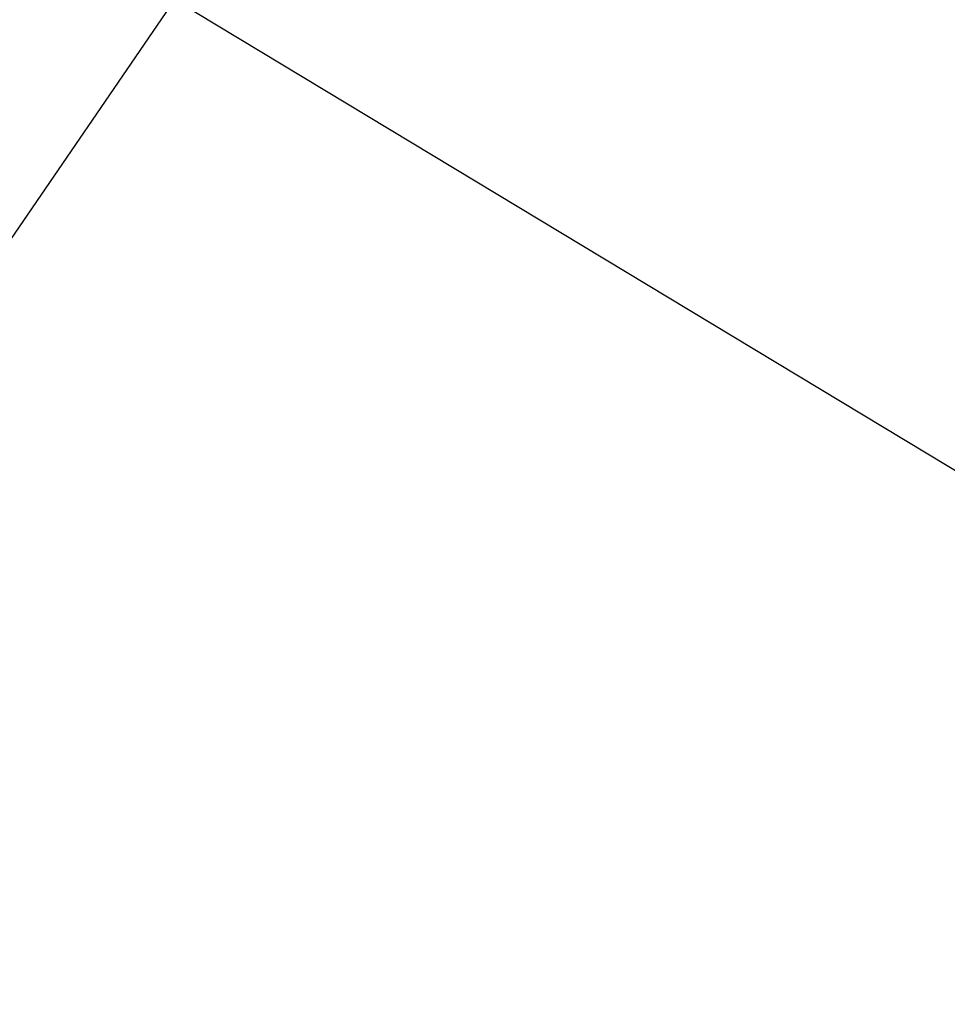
# Model space of a CAD drawing. Header units: millimetres. Extents: x -4 to 636, y -4 to 636.
# Tile 15 of 256: x 135.558 to 135.814, y 51.947 to 52.219. Entities that reach past the tile are written whole.
import ezdxf

# ---------------------------------------------------------------- set-up
doc = ezdxf.new("R2010")
doc.units = ezdxf.units.MM
doc.header["$LTSCALE"] = 25.4
doc.layers.get('0').update_dxf_attribs({"true_color": 0xff5454})

# ---------------------------------------------------------------- blocks, each defined once
blk = doc.blocks.new('AGNES-ROUND-LED-8210-8206-8188-8185.STL')
at = {"color": 7, "true_color": 0xffffff}
mesh = blk.add_polyface(dxfattribs=at)
corners = [(135.35582, 51.86638, -34.03009), (106.71988, 74.49455, -34.67894), (135.60052, 52.22425, -34.67894), (106.43597, 74.16691, -34.03009)]
mesh.append_faces([[corners[k] for k in face] for face in [(0, 1, 2), (1, 0, 3)]], dxfattribs={"vtx0": -1, "color": 7})
mesh = blk.add_polyface(dxfattribs=at)
corners = [(141.07726, 62.62925, 1.83585), (179.80533, 29.09571, -10.80038), (135.56229, 54.63943, -10.80038), (183.96721, 37.86671, 1.83585)]
mesh.append_faces([[corners[k] for k in face] for face in [(0, 1, 2), (1, 0, 3)]], dxfattribs={"vtx0": -1, "color": 7})
mesh = blk.add_polyface(dxfattribs=at)
corners = [(135.96677, 52.75986, -35.11248), (166.83154, 33.39127, -34.67894), (135.60052, 52.22425, -34.67894), (167.13432, 33.96511, -35.11248)]
mesh.append_faces([[corners[k] for k in face] for face in [(0, 1, 2), (1, 0, 3)]], dxfattribs={"vtx0": -1, "color": 7})

msp = doc.modelspace()

# ---------------------------------------------------------------- block references
at = {"color": 0}
msp.add_blockref('AGNES-ROUND-LED-8210-8206-8188-8185.STL', (0, 0), dxfattribs=at)

doc.saveas('drawing.dxf')
